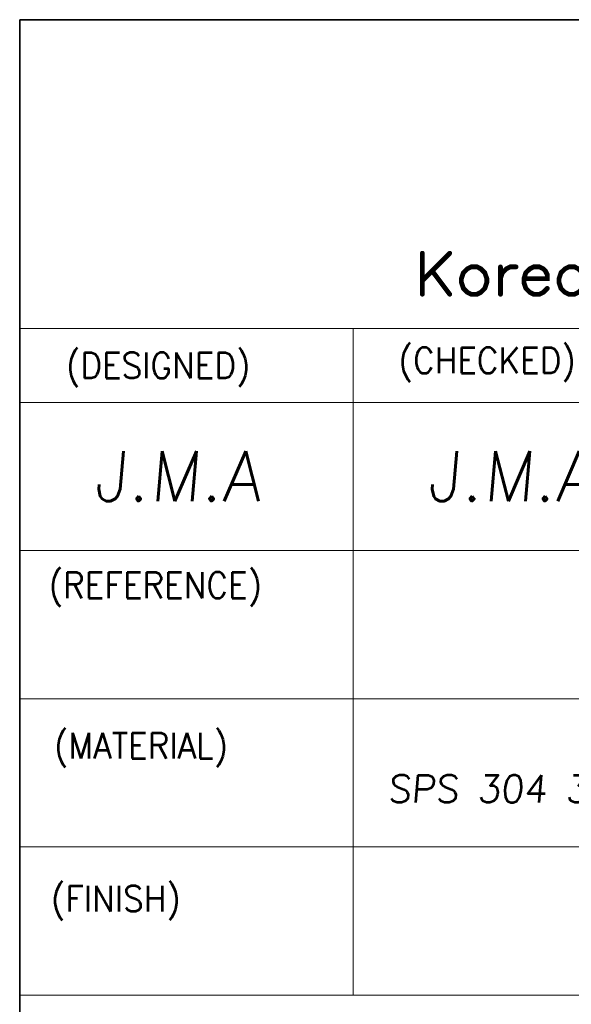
# Model space of a CAD drawing. Header units: millimetres. Extents: x 4497 to 11741, y 5958 to 12619.
# Tile 104 of 256: x 7167 to 7192, y 6485 to 6529. Entities that reach past the tile are written whole.
import ezdxf
from ezdxf.enums import TextEntityAlignment as Align

# ---------------------------------------------------------------- set-up
doc = ezdxf.new("R2010")
doc.units = ezdxf.units.MM
doc.header["$LTSCALE"] = 0.8
doc.layers.get('0').update_dxf_attribs({"linetype": 'CONTINUOUS', "lineweight": 0})
doc.layers.add('2', color=3, linetype='CONTINUOUS', lineweight=0)
doc.styles.get("Standard").update_dxf_attribs({"font": 'romans.shx', "width": 0.8, "oblique": 5, "bigfont": 'whgtxt.shx'})

# ---------------------------------------------------------------- blocks, each defined once
blk = doc.blocks.new('SMOOTH_0$064516')
at = {"const_width": 0.0323}
blk.add_lwpolyline([(-0.016, 0, 1), (0.016, 0, 1)], format="xyb", close=True, dxfattribs=at)
blk = doc.blocks.new('logo')
at = {"color": 7, "const_width": 0.859}
for points in [[(-3519.27, 5311.97), (-3524.16, 5307.08)], [(-3524.16, 5311.97), (-3524.16, 5304.64)], [(-3515.43, 5309.53), (-3516.13, 5309.17), (-3516.83, 5308.48), (-3517.18, 5307.43), (-3517.18, 5306.74), (-3516.83, 5305.69), (-3516.13, 5304.99), (-3515.43, 5304.64), (-3514.39, 5304.64), (-3513.69, 5304.99), (-3513, 5305.69), (-3512.64, 5306.74), (-3512.64, 5307.43), (-3513, 5308.48), (-3513.69, 5309.17), (-3514.39, 5309.53), (-3515.43, 5309.53)], [(-3510.2, 5307.43), (-3509.85, 5308.48), (-3509.16, 5309.17), (-3508.46, 5309.53), (-3507.41, 5309.53)], [(-3510.2, 5309.53), (-3510.2, 5304.64)], [(-3506.01, 5307.43), (-3501.83, 5307.43), (-3501.83, 5308.13), (-3502.18, 5308.82), (-3502.53, 5309.17), (-3503.22, 5309.53), (-3504.27, 5309.53), (-3504.97, 5309.17), (-3505.67, 5308.48), (-3506.01, 5307.43), (-3506.01, 5306.74), (-3505.67, 5305.69), (-3504.97, 5304.99), (-3504.27, 5304.64), (-3503.22, 5304.64), (-3502.53, 5304.99), (-3501.83, 5305.69)], [(-3495.56, 5308.48), (-3496.25, 5309.17), (-3496.95, 5309.53), (-3497.99, 5309.53), (-3498.69, 5309.17), (-3499.39, 5308.48), (-3499.74, 5307.43), (-3499.74, 5306.74), (-3499.39, 5305.69), (-3498.69, 5304.99), (-3497.99, 5304.64), (-3496.95, 5304.64), (-3496.25, 5304.99), (-3495.56, 5305.69)], [(-3522.42, 5308.82), (-3519.27, 5304.64)]]:
    blk.add_lwpolyline(points, dxfattribs=at)
at = {"color": 7, "xscale": 13.31, "yscale": 13.31, "zscale": 13.31}
for p in [(-3524.16, 5311.97), (-3519.27, 5311.97), (-3515.43, 5309.53), (-3515.43, 5309.53), (-3514.39, 5309.53), (-3510.2, 5309.53), (-3508.46, 5309.53), (-3507.41, 5309.53), (-3504.27, 5309.53), (-3503.22, 5309.53), (-3497.99, 5309.53), (-3522.42, 5308.82), (-3516.83, 5308.48), (-3516.13, 5309.17), (-3513.69, 5309.17), (-3513, 5308.48), (-3509.85, 5308.48), (-3509.16, 5309.17), (-3505.67, 5308.48), (-3504.97, 5309.17), (-3502.53, 5309.17), (-3502.18, 5308.82), (-3501.83, 5308.13), (-3499.39, 5308.48), (-3498.69, 5309.17), (-3524.16, 5307.08), (-3517.18, 5307.43), (-3517.18, 5306.74), (-3512.64, 5307.43), (-3512.64, 5306.74), (-3510.2, 5307.43), (-3506.01, 5307.43), (-3506.01, 5307.43), (-3506.01, 5306.74), (-3501.83, 5307.43), (-3499.74, 5307.43), (-3499.74, 5306.74), (-3524.16, 5304.64), (-3519.27, 5304.64), (-3516.83, 5305.69), (-3516.13, 5304.99), (-3515.43, 5304.64), (-3514.39, 5304.64), (-3513.69, 5304.99), (-3513, 5305.69), (-3510.2, 5304.64), (-3505.67, 5305.69), (-3504.97, 5304.99), (-3504.27, 5304.64), (-3503.22, 5304.64), (-3502.53, 5304.99), (-3501.83, 5305.69), (-3499.39, 5305.69), (-3498.69, 5304.99), (-3497.99, 5304.64)]:
    blk.add_blockref('SMOOTH_0$064516', p, dxfattribs=at)

msp = doc.modelspace()

# ---------------------------------------------------------------- linework, layer by layer
at = {"color": 7, "linetype": 'Continuous', "lineweight": 35}
for p, q in [((7167.427, 6529.074), (7242.886, 6529.074)), ((7167.427, 6466.191), (7167.427, 6529.074))]:
    msp.add_line(p, q, dxfattribs=at)
at = {"color": 7, "linetype": 'Continuous'}
for p, q in [((7167.427, 6515.403), (7242.886, 6515.403)), ((7182.19, 6485.876), (7182.19, 6515.403)), ((7167.427, 6512.123), (7211.718, 6512.123)), ((7167.427, 6505.561), (7242.886, 6505.561)), ((7167.427, 6498.999), (7229.296, 6498.999)), ((7167.427, 6492.438), (7242.886, 6492.438)), ((7167.427, 6485.876), (7242.886, 6485.876))]:
    msp.add_line(p, q, dxfattribs=at)

# ---------------------------------------------------------------- block references
at = {"color": 3, "linetype": 'Continuous', "xscale": 0.2477402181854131, "yscale": 0.2477402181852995, "zscale": 0.2477402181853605}
msp.add_blockref('logo', (8058.331, 5202.743), dxfattribs=at)

# ---------------------------------------------------------------- texts
at = {"color": 7, "linetype": 'Continuous', "width": 0.933333}
for s, height, p in [('(CHECKED)', 1.1408, (7184.199, 6514.556)), ('(DESIGNED)', 1.1408, (7169.472, 6514.333)), ('(REFERENCE)', 1.14083, (7168.71, 6504.602)), ('(MATERIAL)', 1.1408, (7168.942, 6497.492)), ('(FINISH)', 1.1408, (7168.806, 6490.72))]:
    msp.add_text(s, height=height, dxfattribs=at).set_placement(p, align=Align.TOP_LEFT)
at = {"layer": '2', "linetype": 'Continuous', "oblique": 5}
for s, height, p in [('J.M.A', 2.2157, (7170.69, 6507.757)), ('J.M.A', 2.2157, (7185.454, 6507.757)), ('SPS 304 3/4', 1.2, (7183.721, 6494.414))]:
    msp.add_text(s, height=height, dxfattribs=at).set_placement(p)

doc.saveas('drawing.dxf')
